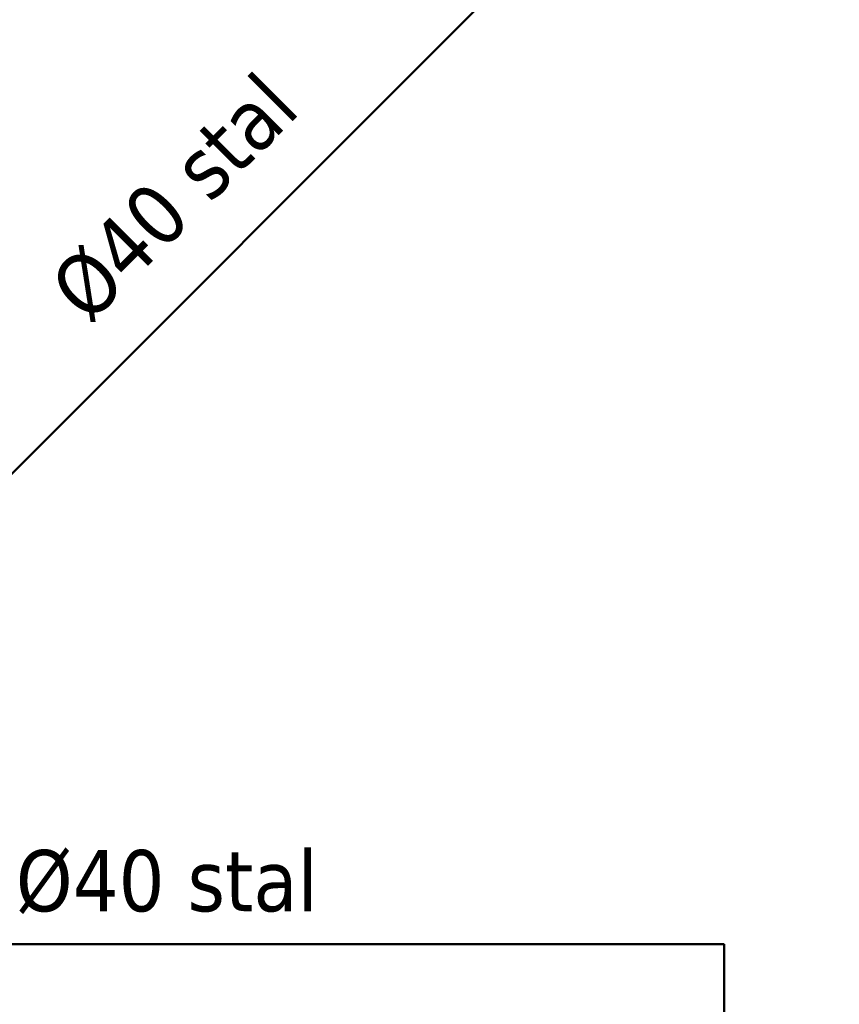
# Model space of a CAD drawing. Extents: x 33706 to 249013, y -74890 to 17912.
# Tile 127 of 175: x 123527 to 123728, y -39444 to -39203. Entities that reach past the tile are written whole.
import ezdxf

# ---------------------------------------------------------------- set-up
doc = ezdxf.new("R2010")
doc.units = 0
doc.header["$MEASUREMENT"] = 0
doc.layers.add('inst-gaz-rury', color=50, linetype='Continuous', lineweight=50)
doc.layers.add('WYMIARKI', color=250, linetype='Continuous', lineweight=13)
doc.styles.get("Standard").update_dxf_attribs({"font": 'ARIALN.TTF'})

msp = doc.modelspace()

# ---------------------------------------------------------------- linework, layer by layer
at = {"layer": 'inst-gaz-rury', "ltscale": 50}
for p, q in [((123409.47, -39429.55), (123727.67, -39111.35)), ((123699.47, -39429.55), (123409.47, -39429.55)), ((123699.47, -39499.55), (123699.47, -39429.55))]:
    msp.add_line(p, q, dxfattribs=at)

# ---------------------------------------------------------------- texts
at = {"layer": 'WYMIARKI', "insert": (123533.01, -39267.25), "char_height": 15, "width": 203, "attachment_point": 1, "rotation": 45}
msp.add_mtext('{\\fTahoma|b0|i0|c238|p8;%%c40 stal}', dxfattribs=at)
at = {"layer": 'WYMIARKI', "insert": (123525.8, -39406.5), "char_height": 15, "width": 203, "attachment_point": 1}
msp.add_mtext('{\\fTahoma|b0|i0|c238|p8;%%c40 stal}', dxfattribs=at)

doc.saveas('drawing.dxf')
